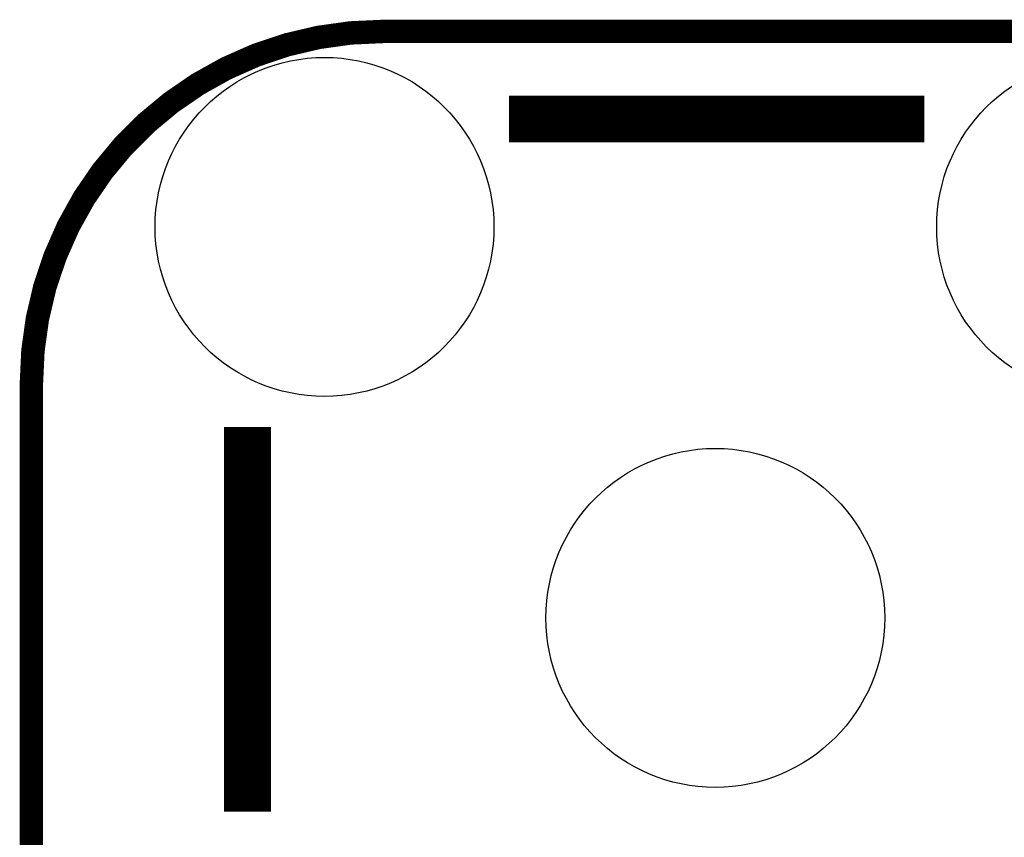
# Model space of a CAD drawing. Extents: x -0.05 to 0.95, y -0.15 to 2.1.
# Tile 36 of 51: x -0.05 to 0.2, y 1.89 to 2.1. Entities that reach past the tile are written whole.
import ezdxf

# ---------------------------------------------------------------- set-up
doc = ezdxf.new("R2010")
doc.units = 0
doc.layers.get('0').update_dxf_attribs({"linetype": 'CONTINUOUS'})
for name, color, linetype in [('LTE_IOT_13_CLICK_V101A_GKO', 9, 'CONTINUOUS'), ('LTE_IOT_13_CLICK_V101A_GTO', 11, 'CONTINUOUS'), ('LTE_IOT_13_CLICK_V101A_GTS', 8, 'CONTINUOUS')]:
    doc.layers.add(name, color=color, linetype=linetype)

# ---------------------------------------------------------------- blocks, each defined once
blk = doc.blocks.new('ROUND_91')
blk.add_circle((0, 0), 0.04335)

msp = doc.modelspace()

# ---------------------------------------------------------------- linework, layer by layer
at = {"layer": 'LTE_IOT_13_CLICK_V101A_GKO', "const_width": 0.006}
msp.add_lwpolyline([(0.04, 2.1, 0.414214), (-0.05, 2.01)], format="xyb", dxfattribs=at)
for points in [[(0.04, 2.1), (0.86, 2.1)], [(-0.05, -0.15), (-0.05, 2.01)]]:
    msp.add_lwpolyline(points, dxfattribs=at)
at = {"layer": 'LTE_IOT_13_CLICK_V101A_GTO', "const_width": 0.012}
for points in [[(0.0722, 2.0776), (0.1785, 2.0776)], [(0.0053, 1.9004), (0.0053, 1.9988)]]:
    msp.add_lwpolyline(points, dxfattribs=at)

# ---------------------------------------------------------------- block references
at = {"layer": 'LTE_IOT_13_CLICK_V101A_GTS'}
for p in [(0.025, 2.05), (0.225, 2.05), (0.125, 1.95)]:
    msp.add_blockref('ROUND_91', p, dxfattribs=at)

doc.saveas('drawing.dxf')
